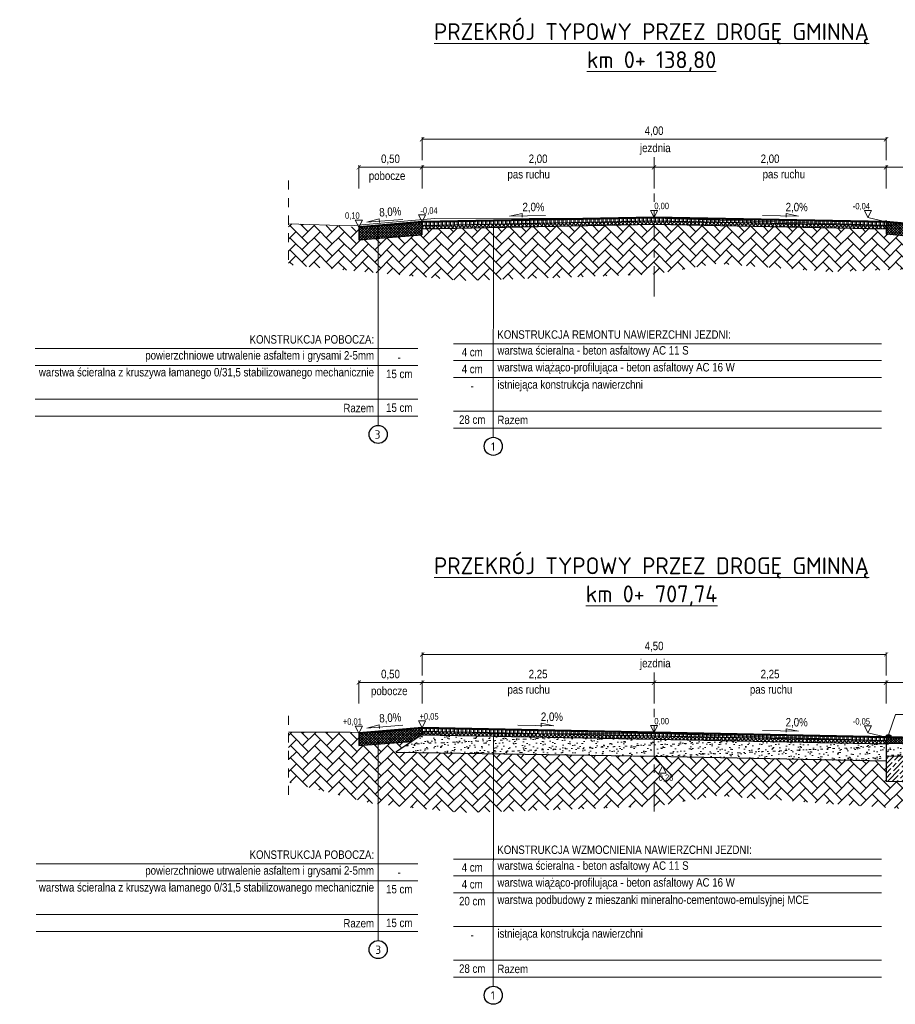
# Model space of a CAD drawing. Extents: x -12 to 1660, y -1442 to 174.
# Tile 2 of 4: x 837 to 847, y -737 to -725. Entities that reach past the tile are written whole.
import ezdxf

# ---------------------------------------------------------------- set-up
doc = ezdxf.new("R2010")
doc.units = 0
doc.header["$LTSCALE"] = 0.3
doc.linetypes.add('ACAD_ISO02W100', pattern=[15, 12, -3])
doc.linetypes.add('ACAD_ISO10W100', pattern=[18, 12, -3, 0, -3])
doc.layers.get('0').update_dxf_attribs({"lineweight": 9})
for name, color, linetype, lineweight in [('0 P opisy', 7, 'Continuous', 20), ('D_hatch', 8, 'Continuous', 9), ('D_szczegół', 1, 'Continuous', 20), ('eTROJKACIKI', 7, 'Continuous', 9), ('istn. teren', 252, 'Continuous', 18), ('PP_teren', 252, 'Continuous', 15), ('proj. cięka', 1, 'Continuous', 25), ('proj.gruba', 1, 'Continuous', 50), ('WYMIARY', 7, 'Continuous', 9)]:
    doc.layers.add(name, color=color, linetype=linetype, lineweight=lineweight)
doc.layers.add('MX SZCZEGÓŁY WYMIAROWANIW', color=7, linetype='Continuous')
doc.styles.add('TECHNICZNY', font='txt')
doc.dimstyles.new('ISO-25', dxfattribs={"dimscale": 0.05, "dimtxt": 2, "dimasz": 1, "dimexe": 0.5, "dimexo": 2, "dimtad": 1, "dimzin": 1, "dimtxsty": 'TECHNICZNY', "dimblk": 'ARCHTICK', "dimcen": 2.5, "dimclrd": 256, "dimclre": 256, "dimadec": 0, "dimazin": 0, "dimtfac": 1, "dimtmove": 0, "dimatfit": 3, "dimfxl": 5, "dimfxlon": 1, "dimlwd": -1, "dimlwe": -1, "dimarcsym": 0})
doc.dimstyles.new('Wysokości', dxfattribs={"dimscale": 0.05, "dimtxt": 1.5, "dimasz": 1, "dimexe": 0.5, "dimexo": 6, "dimgap": 0, "dimtad": 1, "dimtih": 1, "dimtoh": 1, "dimzin": 1, "dimtxsty": 'TECHNICZNY', "dimblk": 'OBLIQUE', "dimcen": 2.5, "dimse1": 1, "dimse2": 1, "dimsd1": 1, "dimsd2": 1, "dimadec": 0, "dimazin": 0, "dimtfac": 1, "dimtmove": 0, "dimatfit": 3, "dimldrblk": 'NONE', "dimfxl": 0.5, "dimarcsym": 0})
doc.dimstyles.new('Wysokości (- minus)', dxfattribs={"dimscale": 0.05, "dimtxt": 1.5, "dimasz": 1, "dimexe": 0.5, "dimexo": 6, "dimgap": 0.25, "dimtad": 1, "dimtih": 1, "dimtoh": 1, "dimzin": 1, "dimtxsty": 'TECHNICZNY', "dimblk": 'OBLIQUE', "dimcen": 2.5, "dimse1": 1, "dimse2": 1, "dimsd1": 1, "dimsd2": 1, "dimadec": 0, "dimazin": 0, "dimtfac": 1, "dimtmove": 2, "dimatfit": 3, "dimldrblk": 'NONE', "dimfxl": 0.5, "dimarcsym": 0})
pattern_1 = [(90, (11.907282, -13.56365), (-0.047625, 0), []), (90, (11.923157, -13.547777), (-0.047625, 0), [])]
pattern_2 = [(82.5, (-118.67069, 5.15044), (-0.07147627, 0.066950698), [0, -0.077216, 0, -0.08636, 0, -0.08255]), (52.5, (-118.67069, 5.15044), (-0.037802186, 0.16494657), [0, -0.041656, 0, -0.069596, 0, -0.02667]), (12.5, (-118.714875, 5.10626), (0.111659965, 0.1120664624), [0, -0.0254, 0, -0.09144, 0, -0.11938]), (2.5, (-118.71487, 5.10626), (0.076456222, 0.139510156), [0, -0.0127, 0, -0.059944, 0, -0.06858])]
pattern_3 = [(90, (11.907282, -7.454863), (-0.047625, 0), []), (90, (11.923157, -7.43899), (-0.047625, 0), [])]
pattern_4 = [(45, (11.907282, -7.454863), (-0.0157154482, 0.0157154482), []), (135, (11.907282, -7.454863), (-0.0157154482, -0.0157154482), [])]

# ---------------------------------------------------------------- blocks, each defined once
blk = doc.blocks.new('_ArchTick')
at = {"color": 0, "linetype": 'ByBlock', "const_width": 0.15}
blk.add_lwpolyline([(-0.5, -0.5), (0.5, 0.5)], dxfattribs=at)
blk = doc.blocks.new('*D474')
at = {"layer": 'Defpoints', "color": 0}
for p in [(841.689, -733.321), (844.439, -733.919), (841.689, -733.969)]:
    blk.add_point(p, dxfattribs=at)
at = {"layer": 'WYMIARY'}
for p, q in [((841.689, -733.571), (841.689, -733.296)), ((844.439, -733.321), (841.689, -733.321)), ((844.439, -733.571), (844.439, -733.296))]:
    blk.add_line(p, q, dxfattribs=at)
at = {"layer": 'WYMIARY', "xscale": 0.05, "yscale": 0.05, "zscale": 0.05, "rotation": 180}
blk.add_blockref('_ArchTick', (841.689, -733.321), dxfattribs=at)
at = {"layer": 'WYMIARY', "xscale": 0.05, "yscale": 0.05, "zscale": 0.05}
blk.add_blockref('_ArchTick', (844.439, -733.321), dxfattribs=at)
at = {"layer": 'WYMIARY', "color": 0, "insert": (843.064, -733.229), "char_height": 0.1, "attachment_point": 5, "style": 'TECHNICZNY'}
blk.add_mtext('2,25', dxfattribs=at)
blk = doc.blocks.new('*D475')
at = {"layer": 'Defpoints', "color": 0}
for p in [(844.439, -733.831), (844.439, -733.914), (844.439, -733.914)]:
    blk.add_point(p, dxfattribs=at)
at = {"layer": 'WYMIARY', "color": 0, "insert": (844.529, -733.785), "char_height": 0.075, "attachment_point": 5, "style": 'TECHNICZNY'}
blk.add_mtext('0,00', dxfattribs=at)
blk = doc.blocks.new('_None')
blk = doc.blocks.new('_Oblique')
at = {"color": 0, "lineweight": -2}
blk.add_line((-0.5, -0.5), (0.5, 0.5), dxfattribs=at)
blk = doc.blocks.new('*D476')
at = {"layer": 'Defpoints', "color": 0}
for p in [(847.189, -733.321), (844.439, -733.919), (847.189, -733.969)]:
    blk.add_point(p, dxfattribs=at)
at = {"layer": 'WYMIARY'}
for p, q in [((844.439, -733.571), (844.439, -733.296)), ((844.439, -733.321), (847.189, -733.321)), ((847.189, -733.571), (847.189, -733.296))]:
    blk.add_line(p, q, dxfattribs=at)
at = {"layer": 'WYMIARY', "xscale": 0.05, "yscale": 0.05, "zscale": 0.05}
for p, rotation in [((844.439, -733.321), 180.000172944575), ((847.189, -733.321), 0.0001729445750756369)]:
    blk.add_blockref('_ArchTick', p, dxfattribs=dict(at, rotation=rotation))
at = {"layer": 'WYMIARY', "color": 0, "insert": (845.814, -733.229), "char_height": 0.1, "attachment_point": 5, "rotation": 0.0002, "style": 'TECHNICZNY'}
blk.add_mtext('2,25', dxfattribs=at)
blk = doc.blocks.new('*D477')
at = {"layer": 'Defpoints', "color": 0}
for p in [(847.189, -732.988), (841.689, -733.969), (847.189, -733.969)]:
    blk.add_point(p, dxfattribs=at)
at = {"layer": 'WYMIARY'}
for p, q in [((841.689, -733.238), (841.689, -732.963)), ((841.689, -732.988), (847.189, -732.988)), ((847.189, -733.238), (847.189, -732.963))]:
    blk.add_line(p, q, dxfattribs=at)
at = {"layer": 'WYMIARY', "xscale": 0.05, "yscale": 0.05, "zscale": 0.05, "rotation": 180}
blk.add_blockref('_ArchTick', (841.689, -732.988), dxfattribs=at)
at = {"layer": 'WYMIARY', "xscale": 0.05, "yscale": 0.05, "zscale": 0.05}
blk.add_blockref('_ArchTick', (847.189, -732.988), dxfattribs=at)
at = {"layer": 'WYMIARY', "color": 0, "insert": (844.439, -732.896), "char_height": 0.1, "attachment_point": 5, "style": 'TECHNICZNY'}
blk.add_mtext('4,50', dxfattribs=at)
blk = doc.blocks.new('*U22')
at = {"layer": 'WYMIARY', "linetype": 'Continuous'}
for p, q in [((-0.213, 0.045), (-0.065, 0.075)), ((0.213, 0.053), (-0.213, 0.045)), ((-0.065, 0.075), (-0.065, 0.034))]:
    blk.add_line(p, q, dxfattribs=at)
at = {"linetype": 'Continuous', "style": 'TECHNICZNY'}
blk.add_attdef('2,0%', (-0.06, 0.103), '', height=0.1, rotation=359.9998, dxfattribs=at)
blk = doc.blocks.new('*D479')
at = {"layer": 'Defpoints', "color": 0}
for p in [(846.975, -733.857), (846.975, -733.917), (847.086, -733.917)]:
    blk.add_point(p, dxfattribs=at)
at = {"layer": 'WYMIARY', "color": 0, "insert": (846.897, -733.788), "char_height": 0.075, "attachment_point": 5, "style": 'TECHNICZNY'}
blk.add_mtext('-0,05', dxfattribs=at)
blk = doc.blocks.new('*D478')
at = {"layer": 'Defpoints', "color": 0, "ltscale": 0.004, "transparency": 16777216}
for p in [(844.439, -733.914), (844.439, -734.194), (844.446, -734.194)]:
    blk.add_point(p, dxfattribs=at)
at = {"color": 0, "ltscale": 0.004, "transparency": 16777216, "insert": (844.566, -734.455), "char_height": 0.075, "attachment_point": 5, "style": 'TECHNICZNY'}
blk.add_mtext('-0,28', dxfattribs=at)
blk = doc.blocks.new('*D480')
at = {"layer": 'Defpoints', "color": 0}
for p in [(848.339, -733.321), (847.189, -733.934), (848.339, -734.394)]:
    blk.add_point(p, dxfattribs=at)
at = {"layer": 'WYMIARY'}
for p, q in [((847.189, -733.571), (847.189, -733.296)), ((847.189, -733.321), (848.339, -733.321)), ((848.339, -733.571), (848.339, -733.296))]:
    blk.add_line(p, q, dxfattribs=at)
at = {"layer": 'WYMIARY', "xscale": 0.05, "yscale": 0.05, "zscale": 0.05}
for p, rotation in [((847.189, -733.321), 180.0001729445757), ((848.339, -733.321), 0.0001729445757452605)]:
    blk.add_blockref('_ArchTick', p, dxfattribs=dict(at, rotation=rotation))
at = {"layer": 'WYMIARY', "color": 0, "insert": (847.764, -733.229), "char_height": 0.1, "attachment_point": 5, "rotation": 0.0002, "style": 'TECHNICZNY'}
blk.add_mtext('1,20', dxfattribs=at)
blk = doc.blocks.new('*D481')
at = {"layer": 'Defpoints', "color": 0}
for p in [(841.689, -733.321), (841.689, -734.22), (840.939, -734.362)]:
    blk.add_point(p, dxfattribs=at)
at = {"layer": 'WYMIARY'}
for p, q in [((840.939, -733.571), (840.939, -733.296)), ((840.939, -733.321), (841.689, -733.321)), ((841.689, -733.571), (841.689, -733.296))]:
    blk.add_line(p, q, dxfattribs=at)
at = {"layer": 'WYMIARY', "xscale": 0.05, "yscale": 0.05, "zscale": 0.05, "rotation": 180}
blk.add_blockref('_ArchTick', (840.939, -733.321), dxfattribs=at)
at = {"layer": 'WYMIARY', "xscale": 0.05, "yscale": 0.05, "zscale": 0.05}
blk.add_blockref('_ArchTick', (841.689, -733.321), dxfattribs=at)
at = {"layer": 'WYMIARY', "color": 0, "insert": (841.314, -733.229), "char_height": 0.1, "attachment_point": 5, "style": 'TECHNICZNY'}
blk.add_mtext('0,50', dxfattribs=at)
blk = doc.blocks.new('*D482')
at = {"layer": 'Defpoints', "color": 0}
for p in [(841.689, -733.799), (841.689, -733.859), (841.801, -733.859)]:
    blk.add_point(p, dxfattribs=at)
at = {"layer": 'WYMIARY', "color": 0, "insert": (841.771, -733.73), "char_height": 0.075, "attachment_point": 5, "style": 'TECHNICZNY'}
blk.add_mtext('+0,05', dxfattribs=at)
blk = doc.blocks.new('*D483')
at = {"layer": 'Defpoints', "color": 0}
for p in [(844.439, -733.804), (840.939, -733.919), (841.051, -733.919)]:
    blk.add_point(p, dxfattribs=at)
at = {"layer": 'WYMIARY', "color": 0, "insert": (840.862, -733.79), "char_height": 0.075, "attachment_point": 5, "style": 'TECHNICZNY'}
blk.add_mtext('+0,01', dxfattribs=at)
blk = doc.blocks.new('*D484')
at = {"layer": 'Defpoints', "color": 0}
for p in [(844.439, -733.914), (848.339, -733.992), (848.451, -733.992)]:
    blk.add_point(p, dxfattribs=at)
at = {"layer": 'WYMIARY', "color": 0, "insert": (848.262, -733.863), "char_height": 0.075, "attachment_point": 5, "style": 'TECHNICZNY'}
blk.add_mtext('-0,07', dxfattribs=at)
blk = doc.blocks.new('*U485')
at = {"layer": 'WYMIARY', "linetype": 'Continuous'}
for p, q in [((-0.215, 0.032), (-0.069, 0.071)), ((0.209, 0.066), (-0.215, 0.032)), ((-0.069, 0.071), (-0.067, 0.03))]:
    blk.add_line(p, q, dxfattribs=at)
at = {"linetype": 'Continuous', "style": 'TECHNICZNY'}
blk.add_attdef('2,0%', (-0.066, 0.099), '', height=0.1, rotation=3.4279, dxfattribs=at)
blk = doc.blocks.new('*D486')
at = {"layer": 'Defpoints', "color": 0}
for p in [(841.689, -727.212), (841.689, -727.86), (844.439, -727.81)]:
    blk.add_point(p, dxfattribs=at)
at = {"layer": 'WYMIARY'}
for p, q in [((841.689, -727.462), (841.689, -727.187)), ((844.439, -727.462), (844.439, -727.187)), ((844.439, -727.212), (841.689, -727.212))]:
    blk.add_line(p, q, dxfattribs=at)
at = {"layer": 'WYMIARY', "xscale": 0.05, "yscale": 0.05, "zscale": 0.05, "rotation": 180}
blk.add_blockref('_ArchTick', (841.689, -727.212), dxfattribs=at)
at = {"layer": 'WYMIARY', "xscale": 0.05, "yscale": 0.05, "zscale": 0.05}
blk.add_blockref('_ArchTick', (844.439, -727.212), dxfattribs=at)
at = {"layer": 'WYMIARY', "color": 0, "insert": (843.064, -727.12), "char_height": 0.1, "attachment_point": 5, "style": 'TECHNICZNY'}
blk.add_mtext('2,00', dxfattribs=at)
blk = doc.blocks.new('*D487')
at = {"layer": 'Defpoints', "color": 0}
for p in [(844.439, -727.722), (844.439, -727.805), (844.439, -727.805)]:
    blk.add_point(p, dxfattribs=at)
at = {"layer": 'WYMIARY', "color": 0, "insert": (844.529, -727.677), "char_height": 0.075, "attachment_point": 5, "style": 'TECHNICZNY'}
blk.add_mtext('0,00', dxfattribs=at)
blk = doc.blocks.new('*D488')
at = {"layer": 'Defpoints', "color": 0}
for p in [(847.189, -727.212), (844.439, -727.81), (847.189, -727.86)]:
    blk.add_point(p, dxfattribs=at)
at = {"layer": 'WYMIARY'}
for p, q in [((844.439, -727.462), (844.439, -727.187)), ((847.189, -727.462), (847.189, -727.187)), ((844.439, -727.212), (847.189, -727.212))]:
    blk.add_line(p, q, dxfattribs=at)
at = {"layer": 'WYMIARY', "xscale": 0.05, "yscale": 0.05, "zscale": 0.05}
for p, rotation in [((844.439, -727.212), 180.000172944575), ((847.189, -727.212), 0.0001729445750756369)]:
    blk.add_blockref('_ArchTick', p, dxfattribs=dict(at, rotation=rotation))
at = {"layer": 'WYMIARY', "color": 0, "insert": (845.814, -727.12), "char_height": 0.1, "attachment_point": 5, "rotation": 0.0002, "style": 'TECHNICZNY'}
blk.add_mtext('2,00', dxfattribs=at)
blk = doc.blocks.new('*D489')
at = {"layer": 'Defpoints', "color": 0}
for p in [(847.189, -726.879), (841.689, -727.86), (847.189, -727.86)]:
    blk.add_point(p, dxfattribs=at)
at = {"layer": 'WYMIARY'}
for p, q in [((841.689, -727.129), (841.689, -726.854)), ((841.689, -726.879), (847.189, -726.879)), ((847.189, -727.129), (847.189, -726.854))]:
    blk.add_line(p, q, dxfattribs=at)
at = {"layer": 'WYMIARY', "xscale": 0.05, "yscale": 0.05, "zscale": 0.05, "rotation": 180}
blk.add_blockref('_ArchTick', (841.689, -726.879), dxfattribs=at)
at = {"layer": 'WYMIARY', "xscale": 0.05, "yscale": 0.05, "zscale": 0.05}
blk.add_blockref('_ArchTick', (847.189, -726.879), dxfattribs=at)
at = {"layer": 'WYMIARY', "color": 0, "insert": (844.439, -726.787), "char_height": 0.1, "attachment_point": 5, "style": 'TECHNICZNY'}
blk.add_mtext('4,00', dxfattribs=at)
blk = doc.blocks.new('*D490')
at = {"layer": 'Defpoints', "color": 0}
for p in [(846.975, -727.748), (846.975, -727.808), (847.086, -727.808)]:
    blk.add_point(p, dxfattribs=at)
at = {"layer": 'eTROJKACIKI', "color": 0, "insert": (846.897, -727.679), "char_height": 0.075, "attachment_point": 5, "style": 'TECHNICZNY'}
blk.add_mtext('-0,04', dxfattribs=at)
blk = doc.blocks.new('*D491')
at = {"layer": 'Defpoints', "color": 0}
for p in [(847.939, -727.212), (847.189, -727.825), (847.939, -728.071)]:
    blk.add_point(p, dxfattribs=at)
at = {"layer": 'WYMIARY'}
for p, q in [((847.189, -727.462), (847.189, -727.187)), ((847.939, -727.462), (847.939, -727.187)), ((847.189, -727.212), (847.939, -727.212))]:
    blk.add_line(p, q, dxfattribs=at)
at = {"layer": 'WYMIARY', "xscale": 0.05, "yscale": 0.05, "zscale": 0.05}
for p, rotation in [((847.189, -727.212), 180.0001729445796), ((847.939, -727.212), 0.0001729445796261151)]:
    blk.add_blockref('_ArchTick', p, dxfattribs=dict(at, rotation=rotation))
at = {"layer": 'WYMIARY', "color": 0, "insert": (847.564, -727.12), "char_height": 0.1, "attachment_point": 5, "rotation": 0.0002, "style": 'TECHNICZNY'}
blk.add_mtext('0,50', dxfattribs=at)
blk = doc.blocks.new('*D492')
at = {"layer": 'Defpoints', "color": 0}
for p in [(841.689, -727.212), (841.689, -728.111), (840.939, -728.253)]:
    blk.add_point(p, dxfattribs=at)
at = {"layer": 'WYMIARY'}
for p, q in [((840.939, -727.462), (840.939, -727.187)), ((841.689, -727.462), (841.689, -727.187)), ((840.939, -727.212), (841.689, -727.212))]:
    blk.add_line(p, q, dxfattribs=at)
at = {"layer": 'WYMIARY', "xscale": 0.05, "yscale": 0.05, "zscale": 0.05, "rotation": 180}
blk.add_blockref('_ArchTick', (840.939, -727.212), dxfattribs=at)
at = {"layer": 'WYMIARY', "xscale": 0.05, "yscale": 0.05, "zscale": 0.05}
blk.add_blockref('_ArchTick', (841.689, -727.212), dxfattribs=at)
at = {"layer": 'WYMIARY', "color": 0, "insert": (841.314, -727.12), "char_height": 0.1, "attachment_point": 5, "style": 'TECHNICZNY'}
blk.add_mtext('0,50', dxfattribs=at)
blk = doc.blocks.new('*D493')
at = {"layer": 'Defpoints', "color": 0}
for p in [(841.689, -727.8), (841.689, -727.86), (841.801, -727.86)]:
    blk.add_point(p, dxfattribs=at)
at = {"layer": 'eTROJKACIKI', "color": 0, "insert": (841.771, -727.731), "char_height": 0.075, "attachment_point": 5, "style": 'TECHNICZNY'}
blk.add_mtext('-0,04', dxfattribs=at)
blk = doc.blocks.new('*D494')
at = {"layer": 'Defpoints', "color": 0}
for p in [(844.439, -727.805), (840.939, -727.92), (841.051, -727.92)]:
    blk.add_point(p, dxfattribs=at)
at = {"layer": 'eTROJKACIKI', "color": 0, "insert": (840.862, -727.791), "char_height": 0.075, "attachment_point": 5, "style": 'TECHNICZNY'}
blk.add_mtext('0,10', dxfattribs=at)
blk = doc.blocks.new('*D495')
at = {"layer": 'Defpoints', "color": 0}
for p in [(844.439, -727.805), (847.828, -727.92), (847.939, -727.92)]:
    blk.add_point(p, dxfattribs=at)
at = {"layer": 'eTROJKACIKI', "color": 0, "insert": (848.016, -727.791), "char_height": 0.075, "attachment_point": 5, "style": 'TECHNICZNY'}
blk.add_mtext('-0,10', dxfattribs=at)

msp = doc.modelspace()

# ---------------------------------------------------------------- hatches: boundary and pattern name
h = msp.add_hatch(color=2)
h.dxf.hatch_style = 1
h.paths.add_polyline_path([(847.189, -733.949), (847.249, -733.949, 0.330425)])
h = msp.add_hatch(color=2)
h.dxf.hatch_style = 1
h.paths.add_polyline_path([(847.249, -733.949), (847.189, -733.949), (847.189, -733.969), (847.249, -733.969)])
at = {"layer": 'D_hatch'}
h = msp.add_hatch(dxfattribs=at)
h.set_pattern_fill('AR-HBONE', color=256, scale=0.001, style=0)
h.paths.add_polyline_path([(844.439, -727.885), (841.689, -727.94), (841.686, -728.012), (840.939, -728.071), (840.939, -727.92), (840.106, -727.88), (840.106, -728.369), (842.172, -728.555), (843.145, -728.524), (844.439, -728.48)])
h = msp.add_hatch(dxfattribs=at)
h.set_pattern_fill('ANSI37', color=256, scale=0.007, style=0)
h.set_pattern_definition(pattern_4)
h.paths.add_polyline_path([(841.689, -727.94), (841.689, -727.86), (840.939, -727.92), (840.939, -728.071), (841.686, -728.012)])
h = msp.add_hatch(dxfattribs=at)
h.set_pattern_fill('ANSI32', color=256, scale=0.005, angle=45, style=0)
h.set_pattern_definition(pattern_3)
h.paths.add_polyline_path([(841.689, -727.86), (841.689, -727.9), (844.44, -727.845), (844.439, -727.805)])
h = msp.add_hatch(dxfattribs=at)
h.set_pattern_fill('ANSI37', color=256, scale=0.01, style=0)
h.set_pattern_definition([(45, (841.376895, -727.968398), (-0.02245064, 0.02245064), []), (135, (841.376895, -727.968398), (-0.02245064, -0.02245064), [])])
h.paths.add_polyline_path([(841.689, -727.9), (841.689, -727.94), (844.439, -727.885), (847.189, -727.94), (847.189, -727.9), (844.439, -727.845)])
h = msp.add_hatch(dxfattribs=at)
h.set_pattern_fill('ANSI32', color=256, scale=0.005, angle=45, style=0)
h.set_pattern_definition(pattern_3)
h.paths.add_polyline_path([(847.189, -727.9), (847.189, -727.86), (844.439, -727.805), (844.439, -727.845)])
h = msp.add_hatch(dxfattribs=at)
h.set_pattern_fill('AR-HBONE', color=256, scale=0.001, style=0)
h.paths.add_polyline_path([(844.439, -727.885), (847.189, -727.94), (847.19, -728.006), (847.939, -728.071), (847.939, -727.926), (848.576, -727.947), (848.576, -728.456), (847.796, -728.407), (846.546, -728.451), (845.179, -728.354), (844.439, -728.48)])
h = msp.add_hatch(dxfattribs=at)
h.set_pattern_fill('ANSI37', color=256, scale=0.007, style=0)
h.set_pattern_definition(pattern_4)
h.paths.add_polyline_path([(847.189, -727.94), (847.189, -727.86), (847.939, -727.92), (847.939, -728.071), (847.19, -728.006)])
h = msp.add_hatch(dxfattribs=at)
h.set_pattern_fill('AR-HBONE', color=256, scale=0.001, style=0)
h.set_pattern_definition([(45, (0.00654, -6.30896), (0, 0.143684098), [0.3048, -0.1016]), (135, (0.07838, -6.23712), (1e-17, 0.143684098), [0.3048, -0.1016])])
h.paths.add_polyline_path([(844.446, -734.194), (841.751, -734.151), (841.657, -734.149), (841.38, -734.145), (841.569, -734.019), (840.939, -734.069), (840.939, -733.919), (840.106, -733.909), (840.106, -734.502), (841.115, -734.758), (842.178, -734.864), (843.152, -734.832), (844.446, -734.789)])
h = msp.add_hatch(dxfattribs=at)
h.set_pattern_fill('ANSI37', color=256, scale=0.007, style=0)
h.set_pattern_definition([(45, (11.907282, -13.453636), (-0.0157154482, 0.0157154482), []), (135, (11.907282, -13.453636), (-0.0157154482, -0.0157154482), [])])
h.paths.add_polyline_path([(841.689, -733.939), (841.689, -733.859), (840.939, -733.919), (840.939, -734.069), (841.569, -734.019)])
h = msp.add_hatch(dxfattribs=at)
h.set_pattern_fill('AR-SAND', color=256, scale=0.002, angle=45, style=0)
h.set_pattern_definition(pattern_2)
h.paths.add_polyline_path([(844.439, -733.994), (841.689, -733.939), (841.382, -734.145), (844.439, -734.194)])
h = msp.add_hatch(dxfattribs=at)
h.set_pattern_fill('ANSI32', color=256, scale=0.005, angle=45, style=0)
h.set_pattern_definition(pattern_1)
h.paths.add_polyline_path([(841.689, -733.859), (841.689, -733.899), (844.44, -733.954), (844.439, -733.914)])
h = msp.add_hatch(dxfattribs=at)
h.set_pattern_fill('ANSI37', color=256, scale=0.01, style=0)
h.set_pattern_definition([(45, (841.376895, -734.077187), (-0.02245064, 0.02245064), []), (135, (841.376895, -734.077187), (-0.02245064, -0.02245064), [])])
h.paths.add_polyline_path([(841.689, -733.899), (841.689, -733.939), (844.439, -733.994), (847.189, -734.049), (847.189, -734.009), (844.439, -733.954)])
h = msp.add_hatch(dxfattribs=at)
h.set_pattern_fill('ANSI32', color=256, scale=0.005, angle=45, style=0)
h.set_pattern_definition(pattern_1)
h.paths.add_polyline_path([(847.189, -734.009), (847.189, -733.969), (844.439, -733.914), (844.439, -733.954)])
h = msp.add_hatch(dxfattribs=at)
h.set_pattern_fill('AR-SAND', color=256, scale=0.002, angle=45, style=0)
h.set_pattern_definition(pattern_2)
h.paths.add_polyline_path([(844.439, -733.994), (847.189, -734.049), (847.189, -734.255), (844.438, -734.194)])
h = msp.add_hatch(dxfattribs=at)
h.set_pattern_fill('AR-HBONE', color=256, scale=0.001, style=0)
h.set_pattern_definition([(45, (0.00654, -6.30896), (0, 0.143684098), [0.3048, -0.1016]), (135, (0.07838, -6.23712), (1e-17, 0.143684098), [0.3048, -0.1016])])
h.paths.add_polyline_path([(844.446, -734.194), (847.196, -734.249), (847.189, -734.489), (848.339, -734.512), (848.339, -734.048), (849.058, -734.072), (849.058, -734.585), (847.97, -734.856), (846.553, -734.76), (845.185, -734.663), (844.446, -734.789)])
h = msp.add_hatch(dxfattribs=at)
h.set_pattern_fill('ANSI37', color=256, scale=0.007, style=0)
h.set_pattern_definition([(45, (11.907282, -13.563652), (-0.0157154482, 0.0157154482), []), (135, (11.907282, -13.563652), (-0.0157154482, -0.0157154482), [])])
h.paths.add_polyline_path([(847.189, -733.969), (847.189, -734.039), (848.339, -734.062), (848.339, -733.991)])
h = msp.add_hatch(dxfattribs=at)
h.set_pattern_fill('AR-SAND', color=256, scale=0.002, angle=45, style=0)
h.set_pattern_definition([(82.5, (11.90728, -13.49465), (-0.07147627, 0.066950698), [0, -0.077216, 0, -0.08636, 0, -0.08255]), (52.5, (11.90728, -13.49465), (-0.037802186, 0.16494657), [0, -0.041656, 0, -0.069596, 0, -0.02667]), (12.5, (11.8631, -13.53883), (0.111659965, 0.1120664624), [0, -0.0254, 0, -0.09144, 0, -0.11938]), (2.5, (11.8631, -13.53883), (0.076456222, 0.139510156), [0, -0.0127, 0, -0.059944, 0, -0.06858])])
h.paths.add_polyline_path([(848.339, -734.062), (847.189, -734.039), (847.189, -734.189), (848.339, -734.212)])
h = msp.add_hatch(dxfattribs=at)
h.set_pattern_fill('GOST_WOOD', color=256, scale=0.02, angle=135, style=0)
h.set_pattern_definition([(225, (594.81004, -127.2743), (-0.084852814, 0.084852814), [0.2, -0.04]), (225, (594.81004, -127.21773), (-0.084852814, 0.084852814), [0.12, -0.03, 0.06, -0.03]), (225, (594.82418, -127.14702), (-0.084852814, 0.084852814), [0.2, -0.04])])
h.paths.add_polyline_path([(847.189, -734.489), (848.339, -734.512), (848.339, -734.212), (847.189, -734.19)])

# ---------------------------------------------------------------- linework, layer by layer
for p, q in [((847.189, -727.86), (847.189, -727.84)), ((847.189, -733.969), (847.189, -733.949)), ((847.189, -733.949), (847.249, -733.949)), ((847.249, -733.949), (847.249, -733.969)), ((847.189, -733.969), (847.249, -733.969))]:
    msp.add_line(p, q)
msp.add_arc((847.219, -733.989), 0.0504, 53.4303, 126.5697)
at = {"layer": '0 P opisy', "color": 0, "ltscale": 0.015}
for p, q in [((842.534, -727.843), (842.533, -730.413)), ((841.167, -727.902), (841.168, -730.272)), ((841.638, -729.362), (837.1, -729.362)), ((842.063, -729.304), (847.137, -729.304)), ((842.063, -729.504), (847.137, -729.504)), ((841.638, -729.562), (837.1, -729.562)), ((842.063, -729.704), (847.137, -729.704)), ((842.063, -729.704), (846.911, -729.704)), ((841.638, -729.962), (837.1, -729.962)), ((842.063, -730.104), (847.137, -730.104)), ((841.638, -730.162), (837.1, -730.162)), ((841.638, -730.162), (837.1, -730.162)), ((842.063, -730.304), (847.137, -730.304)), ((842.534, -733.952), (842.533, -736.922)), ((841.167, -734.011), (841.168, -736.38)), ((841.638, -735.471), (837.115, -735.471)), ((842.063, -735.413), (847.137, -735.413)), ((841.638, -735.671), (837.115, -735.671)), ((842.063, -735.613), (847.137, -735.613)), ((842.063, -735.813), (847.137, -735.813)), ((841.638, -736.071), (837.115, -736.071)), ((841.638, -736.271), (837.115, -736.271)), ((841.638, -736.271), (837.115, -736.271)), ((842.063, -736.213), (846.911, -736.213)), ((842.063, -736.213), (847.137, -736.213)), ((842.063, -736.613), (847.137, -736.613)), ((842.063, -736.813), (847.137, -736.813))]:
    msp.add_line(p, q, dxfattribs=at)
at = {"layer": 'D_szczegół', "color": 252}
msp.add_lwpolyline([(847.219, -733.939), (847.303, -733.698), (848.982, -733.698)], dxfattribs=at)
at = {"layer": 'istn. teren', "linetype": 'ACAD_ISO02W100', "ltscale": 0.03}
for p, q in [((840.106, -727.368), (840.106, -728.393)), ((840.106, -733.714), (840.106, -734.739))]:
    msp.add_line(p, q, dxfattribs=at)
at = {"layer": 'MX SZCZEGÓŁY WYMIAROWANIW'}
for centre in [(841.168, -730.379), (842.533, -730.52), (841.168, -736.487), (842.533, -737.029)]:
    msp.add_circle(centre, 0.107, dxfattribs=at)
at = {"layer": 'PP_teren'}
for points in [[(848.576, -727.947), (847.038, -727.895), (844.439, -727.814), (841.839, -727.82), (840.837, -727.906), (840.106, -727.88)], [(849.058, -734.072), (847.038, -734.004), (844.439, -733.923), (841.839, -733.928), (840.837, -733.909), (840.106, -733.909)]]:
    msp.add_lwpolyline(points, dxfattribs=at)
at = {"layer": 'proj. cięka', "linetype": 'ACAD_ISO10W100', "lineweight": 13, "ltscale": 0.1}
for p, q in [((844.439, -728.742), (844.439, -727.092)), ((844.439, -734.851), (844.439, -733.2))]:
    msp.add_line(p, q, dxfattribs=at)
at = {"layer": 'proj. cięka'}
for p, q in [((841.689, -727.86), (841.686, -728.012)), ((847.189, -727.86), (847.19, -728.006)), ((840.939, -727.92), (840.939, -728.071)), ((840.939, -728.071), (841.686, -728.012)), ((847.939, -728.071), (847.19, -728.006)), ((840.939, -733.919), (840.939, -734.069)), ((841.686, -733.941), (841.376, -734.147)), ((841.689, -733.859), (841.689, -733.939)), ((840.939, -734.069), (841.569, -734.019)), ((847.189, -733.969), (847.189, -734.489))]:
    msp.add_line(p, q, dxfattribs=at)
for points in [[(841.689, -727.9), (844.439, -727.845), (847.189, -727.9)], [(841.689, -727.94), (844.439, -727.885), (847.189, -727.94)], [(841.689, -733.939), (844.439, -733.994), (847.189, -734.049)], [(841.691, -733.899), (844.439, -733.954), (847.189, -734.009)], [(847.189, -734.039), (848.339, -734.062)], [(841.38, -734.145), (844.439, -734.194), (847.189, -734.249)], [(847.189, -734.189), (848.339, -734.212)], [(847.189, -734.489), (848.339, -734.512)]]:
    msp.add_lwpolyline(points, dxfattribs=at)
at = {"layer": 'proj.gruba'}
for p, q in [((840.939, -727.92), (841.689, -727.86)), ((847.939, -727.92), (847.189, -727.86)), ((840.939, -733.919), (841.689, -733.859))]:
    msp.add_line(p, q, dxfattribs=at)
for points in [[(841.689, -727.86), (844.439, -727.805), (847.189, -727.86)], [(841.689, -733.859), (844.439, -733.914), (847.189, -733.969)], [(847.189, -733.969), (848.339, -733.992)]]:
    msp.add_lwpolyline(points, dxfattribs=at)
at = {"layer": 'WYMIARY', "linetype": 'Continuous'}
for p, q in [((846.975, -727.808), (847.189, -727.86)), ((846.975, -733.917), (847.189, -733.969)), ((844.539, -734.314), (844.439, -734.194))]:
    msp.add_line(p, q, dxfattribs=at)
at = {"layer": 'WYMIARY'}
for points in [[(844.439, -727.805), (844.397, -727.722), (844.439, -727.722), (844.481, -727.722)], [(846.975, -727.808), (846.933, -727.725), (846.975, -727.725), (847.016, -727.725)], [(840.939, -727.92), (840.897, -727.837), (840.939, -727.837), (840.981, -727.837)], [(841.689, -727.86), (841.647, -727.777), (841.689, -727.777), (841.731, -727.777)], [(840.939, -733.919), (840.897, -733.836), (840.939, -733.836), (840.981, -733.836)], [(841.689, -733.859), (841.647, -733.776), (841.689, -733.776), (841.731, -733.776)], [(844.439, -733.914), (844.397, -733.831), (844.439, -733.831), (844.481, -733.831)], [(846.975, -733.917), (846.933, -733.834), (846.975, -733.834), (847.016, -733.834)], [(844.539, -734.314), (844.497, -734.397), (844.539, -734.397), (844.581, -734.397)]]:
    msp.add_lwpolyline(points, close=True, dxfattribs=at)

# ---------------------------------------------------------------- block references
at = {"layer": 'WYMIARY', "linetype": 'Continuous'}
for name, p, values in [('*U22', (842.939, -727.835), {'2,0%': '2,0%'}), ('*U485', (841.25, -727.895), {'2,0%': '8,0%'}), ('*U485', (841.25, -733.894), {'2,0%': '8,0%'})]:
    msp.add_blockref(name, p, dxfattribs=at).add_auto_attribs(values)
ref = msp.add_blockref('*U22', (845.939, -727.835), dxfattribs=dict(at, xscale=-1, rotation=0.0001729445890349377))
ref.add_attrib('2,0%', '2,0%', (845.999, -727.733), dxfattribs={"layer": '0', "linetype": 'Continuous', "height": 0.1, "rotation": 0.0004, "style": 'TECHNICZNY'})
ref = msp.add_blockref('*U22', (843.037, -733.879), dxfattribs=dict(at, xscale=-1, rotation=0.0001729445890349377))
ref.add_attrib('2,0%', '2,0%', (843.097, -733.776), dxfattribs={"layer": '0', "linetype": 'Continuous', "height": 0.1, "rotation": 0.0004, "style": 'TECHNICZNY'})
ref = msp.add_blockref('*U22', (845.939, -733.944), dxfattribs=dict(at, xscale=-1, rotation=0.0001729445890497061))
ref.add_attrib('2,0%', '2,0%', (845.999, -733.841), dxfattribs={"layer": '0', "linetype": 'Continuous', "height": 0.1, "rotation": 0.0004, "style": 'TECHNICZNY'})

# ---------------------------------------------------------------- texts
at = {"layer": '0 P opisy', "color": 0, "ltscale": 0.015, "char_height": 0.1, "style": 'TECHNICZNY'}
for s, insert, width, attachment_point, rotation in [('KONSTRUKCJA REMONTU NAWIERZCHNI JEZDNI: ', (842.581, -729.195), 4.80363, 4, 360), ('KONSTRUKCJA POBOCZA: ', (841.12, -729.253), 4.80363, 6, 0), ('powierzchniowe utrwalenie asfaltem i grysami 2-5mm', (841.119, -729.391), 4.36065, 3, 0), ('\\pxqc;4 cm', (842.033, -729.404), 0.5, 4, 360), ('warstwa ścieralna - beton asfaltowy AC 11 S', (842.582, -729.332), 4.36065, 1, 360), ('\\pxqc;-', (841.668, -729.462), 0.5, 6, 0), ('warstwa wiążąco-profilująca - beton asfaltowy AC 16 W', (842.582, -729.532), 4.44802, 1, 360), ('warstwa ścieralna z kruszywa łamanego 0/31,5 stabilizowanego mechanicznie ', (841.119, -729.591), 4.36065, 3, 0), ('\\pxqc;15 cm', (841.668, -729.662), 0.5, 6, 0), ('\\pxqc;4 cm', (842.033, -729.604), 0.5, 4, 360), ('istniejąca konstrukcja nawierzchni', (842.582, -729.737), 5.00982, 1, 360), ('\\pxqc;-', (842.033, -729.804), 0.5, 4, 360), ('Razem', (841.119, -730.016), 4.36065, 3, 0), ('\\pxqc;15 cm', (841.668, -730.062), 0.5, 6, 0), ('\\pxqc;28 cm', (842.033, -730.204), 0.5, 4, 360), ('Razem', (842.582, -730.157), 4.36065, 1, 360), ('\\pxqc;{\\fDIN Pro Bold|b0|i0|c238|p34;3}', (841.075, -730.38), 0.17134, 4, 360), ('\\pxqc;{\\fDIN Pro Bold|b0|i0|c238|p34;1}', (842.445, -730.523), 0.17134, 4, 360), ('KONSTRUKCJA WZMOCNIENIA NAWIERZCHNI JEZDNI: ', (842.581, -735.304), 4.80363, 4, 360), ('KONSTRUKCJA POBOCZA: ', (841.12, -735.362), 4.80363, 6, 0), ('\\pxqc;4 cm', (842.033, -735.513), 0.5, 4, 360), ('warstwa ścieralna - beton asfaltowy AC 11 S', (842.582, -735.441), 4.36065, 1, 360), ('powierzchniowe utrwalenie asfaltem i grysami 2-5mm', (841.119, -735.499), 4.36065, 3, 0), ('\\pxqc;-', (841.668, -735.571), 0.5, 6, 0), ('warstwa ścieralna z kruszywa łamanego 0/31,5 stabilizowanego mechanicznie ', (841.119, -735.699), 4.36065, 3, 0), ('\\pxqc;4 cm', (842.033, -735.713), 0.5, 4, 360), ('warstwa wiążąco-profilująca - beton asfaltowy AC 16 W', (842.582, -735.641), 4.44802, 1, 360), ('\\pxqc;15 cm', (841.668, -735.771), 0.5, 6, 0), ('\\pxqc;20 cm', (842.033, -735.913), 0.5, 4, 360), ('warstwa podbudowy z mieszanki mineralno-cementowo-emulsyjnej MCE', (842.582, -735.846), 4.8337, 1, 360), ('Razem', (841.119, -736.124), 4.36065, 3, 0), ('\\pxqc;15 cm', (841.668, -736.171), 0.5, 6, 0), ('istniejąca konstrukcja nawierzchni', (842.582, -736.246), 5.00982, 1, 360), ('\\pxqc;-', (842.033, -736.313), 0.5, 4, 360), ('\\pxqc;{\\fDIN Pro Bold|b0|i0|c238|p34;3}', (841.083, -736.489), 0.17134, 4, 360), ('\\pxqc;28 cm', (842.033, -736.713), 0.5, 4, 360), ('Razem', (842.582, -736.666), 4.36065, 1, 360), ('\\pxqc;{\\fDIN Pro Bold|b0|i0|c238|p34;1}', (842.443, -737.03), 0.17134, 4, 360)]:
    msp.add_mtext(s, dxfattribs=dict(at, insert=insert, width=width, attachment_point=attachment_point, rotation=rotation))
at = {"layer": 'WYMIARY', "style": 'TECHNICZNY'}
for s, p in [('jezdnia', (844.272, -727.032)), ('pas ruchu', (842.701, -727.344)), ('pas ruchu', (845.726, -727.343)), ('jezdnia', (844.272, -733.141)), ('pas ruchu', (842.701, -733.453)), ('pas ruchu', (845.575, -733.452))]:
    msp.add_text(s, height=0.1, dxfattribs=at).set_placement(p)
for s, insert, char_height, width, attachment_point in [('{\\fDIN Pro Bold|b0|i0|c238|p34;\\LPRZEKRÓJ TYPOWY PRZEZ DROGĘ GMINNĄ \\P\\fDINPro-Regular|b0|i0|c0|p50;km 0+ 138,80}', (844.409, -725.793), 0.2, 9.10539, 5), ('pobocze', (841.057, -727.262), 0.1, 0.52989, 1), ('{\\fDIN Pro Bold|b0|i0|c238|p34;\\LPRZEKRÓJ TYPOWY PRZEZ DROGĘ GMINNĄ \\P\\fDINPro-Regular|b0|i0|c0|p50;km 0+ \\fDINPro-Regular|b0|i0|c238|p50;707,74}', (844.409, -732.126), 0.2, 9.10539, 5), ('pobocze', (841.083, -733.37), 0.1, 0.52989, 1)]:
    msp.add_mtext(s, dxfattribs=dict(at, insert=insert, char_height=char_height, width=width, attachment_point=attachment_point))

# ---------------------------------------------------------------- dimensions: what is measured, and where the dimension line sits
at = {"ltscale": 0.004}
dim = msp.add_linear_dim(base=(844.446, -734.194), p1=(844.439, -733.914), p2=(844.439, -734.194), angle=90, dimstyle='Wysokości (- minus)', override={"dimpost": '-<>'}, dxfattribs=at)
dim.commit()
dim.dimension.update_dxf_attribs({"geometry": '*D478', "text_midpoint": (844.566, -734.455), "dimtype": 160})
at = {"layer": 'eTROJKACIKI'}
for base, p1, p2, angle, text, picture, middle in [((847.086, -727.808), (846.975, -727.748), (846.975, -727.808), 90.0002, '-0,04', '*D490', (846.897, -727.679)), ((841.051, -727.92), (844.439, -727.805), (840.939, -727.92), 90.0002, '0,10', '*D494', (840.862, -727.791)), ((841.801, -727.86), (841.689, -727.8), (841.689, -727.86), 90.0002, '-0,04', '*D493', (841.771, -727.731)), ((847.828, -727.92), (844.439, -727.805), (847.939, -727.92), 89.9998, '-0,10', '*D495', (848.016, -727.791))]:
    dim = msp.add_linear_dim(base=base, p1=p1, p2=p2, angle=angle, text=text, dimstyle='Wysokości (- minus)', override={"dimpost": '-<>', "dimtxsty": 'TECHNICZNY'}, dxfattribs=at)
    dim.commit()
    dim.dimension.update_dxf_attribs({"geometry": picture, "text_midpoint": middle, "dimtype": 160})
at = {"layer": 'WYMIARY'}
for base, p1, p2, text, override, picture, middle in [((847.189, -726.879), (841.689, -727.86), (847.189, -727.86), '4,00', {"dimtxsty": 'TECHNICZNY', "dimtmove": 1}, '*D489', (844.439, -726.787)), ((847.189, -732.988), (841.689, -733.969), (847.189, -733.969), '4,50', {"dimtxsty": 'TECHNICZNY', "dimblk": 'ArchTick', "dimtmove": 1}, '*D477', (844.439, -732.896))]:
    dim = msp.add_linear_dim(base=base, p1=p1, p2=p2, text=text, dimstyle='ISO-25', override=override, dxfattribs=at)
    dim.commit()
    dim.dimension.update_dxf_attribs({"geometry": picture, "text_midpoint": middle})
for base, p1, p2, angle, text, override, picture, middle in [((841.689, -727.212), (840.939, -728.253), (841.689, -728.111), 180, '0,50', {"dimtxsty": 'TECHNICZNY', "dimtmove": 1}, '*D492', (841.314, -727.12)), ((841.689, -727.212), (844.439, -727.81), (841.689, -727.86), 180, '2,00', {"dimtxsty": 'TECHNICZNY', "dimtmove": 1}, '*D486', (843.064, -727.12)), ((847.189, -727.212), (844.439, -727.81), (847.189, -727.86), 0.0002, '2,00', {"dimtxsty": 'TECHNICZNY', "dimtmove": 1}, '*D488', (845.814, -727.12)), ((847.939, -727.212), (847.189, -727.825), (847.939, -728.071), 0.0002, '0,50', {"dimtxsty": 'TECHNICZNY', "dimtmove": 1}, '*D491', (847.564, -727.12)), ((841.689, -733.321), (840.939, -734.362), (841.689, -734.22), 180, '0,50', {"dimtxsty": 'TECHNICZNY', "dimblk": 'ArchTick', "dimtmove": 1}, '*D481', (841.314, -733.229)), ((841.689, -733.321), (844.439, -733.919), (841.689, -733.969), 180, '2,25', {"dimtxsty": 'TECHNICZNY', "dimblk": 'ArchTick', "dimtmove": 1}, '*D474', (843.064, -733.229)), ((847.189, -733.321), (844.439, -733.919), (847.189, -733.969), 0.0002, '2,25', {"dimtxsty": 'TECHNICZNY', "dimblk": 'ArchTick', "dimtmove": 1}, '*D476', (845.814, -733.229)), ((848.339, -733.321), (847.189, -733.934), (848.339, -734.394), 0.0002, '1,20', {"dimtxsty": 'TECHNICZNY', "dimblk": 'ArchTick', "dimtmove": 1}, '*D480', (847.764, -733.229))]:
    dim = msp.add_linear_dim(base=base, p1=p1, p2=p2, angle=angle, text=text, dimstyle='ISO-25', override=override, dxfattribs=at)
    dim.commit()
    dim.dimension.update_dxf_attribs({"geometry": picture, "text_midpoint": middle})
at = {"layer": 'WYMIARY', "linetype": 'Continuous'}
for base, p1, p2, picture, middle in [((844.439200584, -727.721939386), (844.439200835, -727.805073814), (844.439200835, -727.805073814), '*D487', (844.528684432, -727.721939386)), ((844.439200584, -733.83072786), (844.439200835, -733.913862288), (844.439200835, -733.913862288), '*D475', (844.528684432, -733.83072786))]:
    dim = msp.add_linear_dim(base=base, p1=p1, p2=p2, angle=0.000172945, dimstyle='Wysokości', dxfattribs=at)
    dim.commit()
    dim.dimension.update_dxf_attribs({"geometry": picture, "text_midpoint": middle, "dimtype": 160})
for base, p1, p2, text, picture, middle in [((841.801, -733.859), (841.689, -733.799), (841.689, -733.859), '+0,05', '*D482', (841.771, -733.73)), ((841.051, -733.919), (844.439, -733.804), (840.939, -733.919), '+0,01', '*D483', (840.862, -733.79)), ((848.451, -733.992), (844.439, -733.914), (848.339, -733.992), '-0,07', '*D484', (848.262, -733.863)), ((847.086, -733.917), (846.975, -733.857), (846.975, -733.917), '-0,05', '*D479', (846.897, -733.788))]:
    dim = msp.add_linear_dim(base=base, p1=p1, p2=p2, angle=90.0002, text=text, dimstyle='Wysokości (- minus)', override={"dimpost": '-<>', "dimtxsty": 'TECHNICZNY'}, dxfattribs=at)
    dim.commit()
    dim.dimension.update_dxf_attribs({"geometry": picture, "text_midpoint": middle, "dimtype": 160})

doc.saveas('drawing.dxf')
